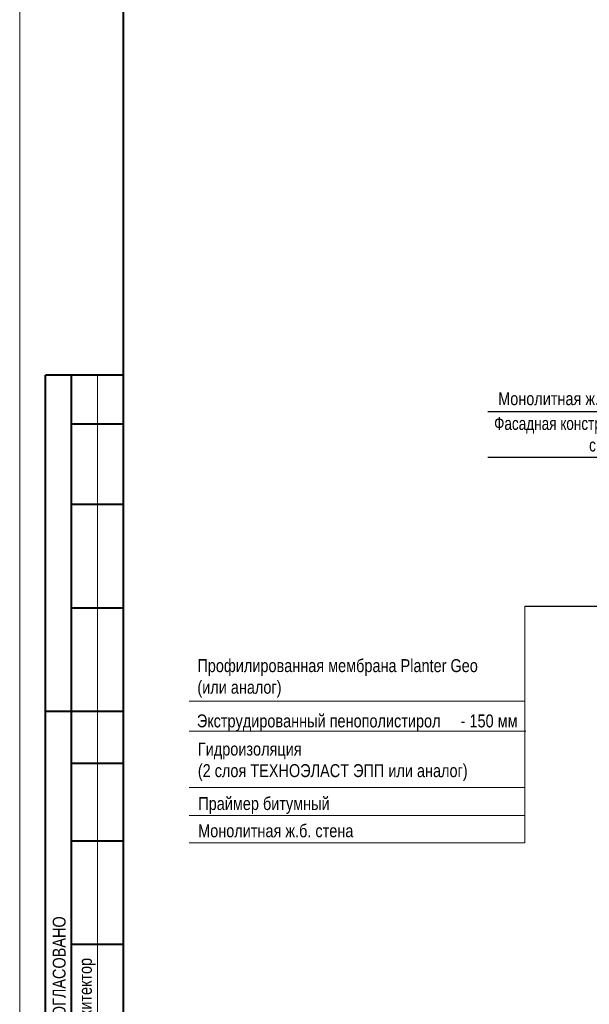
# Model space of a CAD drawing. Header units: millimetres. Extents: x 65947 to 286954, y -29687 to 89113.
# Tile 2 of 25: x 88013 to 109997, y -9991 to 28041. Entities that reach past the tile are written whole.
import ezdxf

# ---------------------------------------------------------------- set-up
doc = ezdxf.new("R2010")
doc.units = ezdxf.units.MM
for name, color, linetype, lineweight in [('СК-200-Р(амка)', 7, 'Continuous', 40), ('СК-210-Р-РАМКА ЛИНИИ ТОНКИЕ', 7, 'Continuous', 15), ('СК-220-Р-РАМКА ТЕКСТ', 7, 'Continuous', 15), ('СК-400-Т(екст)', 7, 'Continuous', 20)]:
    doc.layers.add(name, color=color, linetype=linetype, lineweight=lineweight)
doc.layers.add('Чертеж и Рисунок', color=7, linetype='Continuous')
doc.styles.add('RUSS', font='arial.ttf', dxfattribs={"width": 0.8})
doc.styles.get("Standard").update_dxf_attribs({"font": 'arial.ttf'})

msp = doc.modelspace()

# ---------------------------------------------------------------- linework, layer by layer
at = {"layer": 'СК-200-Р(амка)'}
for p, q in [((92012.7, -28686.7), (92012.7, 88113.3)), ((92012.7, 14313.3), (89012.7, 14313.3)), ((89012.7, -11686.7), (89012.7, 14313.3)), ((90012.7, -11686.7), (90012.7, 14313.3)), ((92012.7, 12413.3), (90012.7, 12413.3)), ((92012.7, 9313.3), (90012.7, 9313.3)), ((92012.7, 5313.3), (90012.7, 5313.3)), ((92012.7, 1313.3), (89012.7, 1313.3)), ((92012.7, -686.7), (90012.7, -686.7)), ((92012.7, -3686.7), (90012.7, -3686.7)), ((92012.7, -7686.7), (90012.7, -7686.7))]:
    msp.add_line(p, q, dxfattribs=at)
at = {"layer": 'СК-210-Р-РАМКА ЛИНИИ ТОНКИЕ'}
for p, q in [((88012.7, -29686.7), (88012.7, 89113.3)), ((91012.7, -11686.7), (91012.7, 14313.3))]:
    msp.add_line(p, q, dxfattribs=at)
at = {"layer": 'СК-400-Т(екст)', "color": 7}
for p, q in [((107506.9, -3756.7), (107506.9, 5387.4)), ((107506.9, 1714.1), (94556.9, 1714.1)), ((107553.4, 557.9), (94556.9, 557.9)), ((107506.9, -3756.7), (94556.9, -3756.7)), ((107506.9, -3756.7), (94556.9, -3756.7))]:
    msp.add_line(p, q, dxfattribs=at)
at = {"layer": 'СК-400-Т(екст)', "color": 7, "extrusion": (3.89133e-14, 1, 0)}
for elevation in [-1617.1, -2704.6]:
    msp.add_lwpolyline([(-94556.9, 0), (-107506.9, 0)], dxfattribs=dict(at, elevation=elevation))
at = {"layer": 'Чертеж и Рисунок', "linetype": 'Continuous'}
for p, q in [((106079.4, 12903.5), (117443.9, 12903.5)), ((106079.4, 11141.5), (112867.4, 11141.5)), ((107506.9, 5387.4), (117304.9, 5387.4))]:
    msp.add_line(p, q, dxfattribs=at)

# ---------------------------------------------------------------- texts
at = {"layer": 'СК-200-Р(амка)', "width": 0.8}
msp.add_text('СОГЛАСОВАНО', height=500, rotation=90, dxfattribs=at).set_placement((89785.4, -10894.4))
at = {"layer": 'СК-220-Р-РАМКА ТЕКСТ', "width": 0.8}
msp.add_text('Архитектор', height=500, rotation=90, dxfattribs=at).set_placement((90795.3, -11161.7))
at = {"layer": 'СК-400-Т(екст)', "color": 7, "width": 0.8}
for s, p in [('Экструдированный пенополистирол     - 150 мм', (94851.7, 705.4)), ('Праймер битумный  ', (94905.1, -2486.3)), ('Монолитная ж.б. cтена ', (94899.7, -3538.4))]:
    msp.add_text(s, height=500, dxfattribs=at).set_placement(p)
at = {"layer": 'СК-400-Т(екст)', "color": 7, "insert": (106479.4, 13651.9), "char_height": 500, "width": 7637.596, "attachment_point": 1, "style": 'RUSS'}
msp.add_mtext('Монолитная ж.б. cтена', dxfattribs=at)
at = {"layer": 'СК-400-Т(екст)', "color": 7, "insert": (111849.5, 12694.6), "char_height": 500, "attachment_point": 3, "style": 'RUSS'}
msp.add_mtext('{\\W0.75;Фасадная конструкция\\Pсм. КР5}', dxfattribs=at)
at = {"layer": 'СК-400-Т(екст)', "color": 7, "lineweight": 50, "insert": (94870.5, 3340.7), "char_height": 500, "width": 11347.862, "attachment_point": 1}
msp.add_mtext('{\\W0.8;Профилированная мембрана Planter Geo\\P(или аналог)   }', dxfattribs=at)
at = {"layer": 'СК-400-Т(екст)', "color": 7, "lineweight": 30, "insert": (94888.1, 117.9), "char_height": 500, "attachment_point": 1}
msp.add_mtext('{\\W0.8;Гидроизоляция  \\P(2 слоя ТЕХНОЭЛАСТ ЭПП или аналог)}', dxfattribs=at)

doc.saveas('drawing.dxf')
